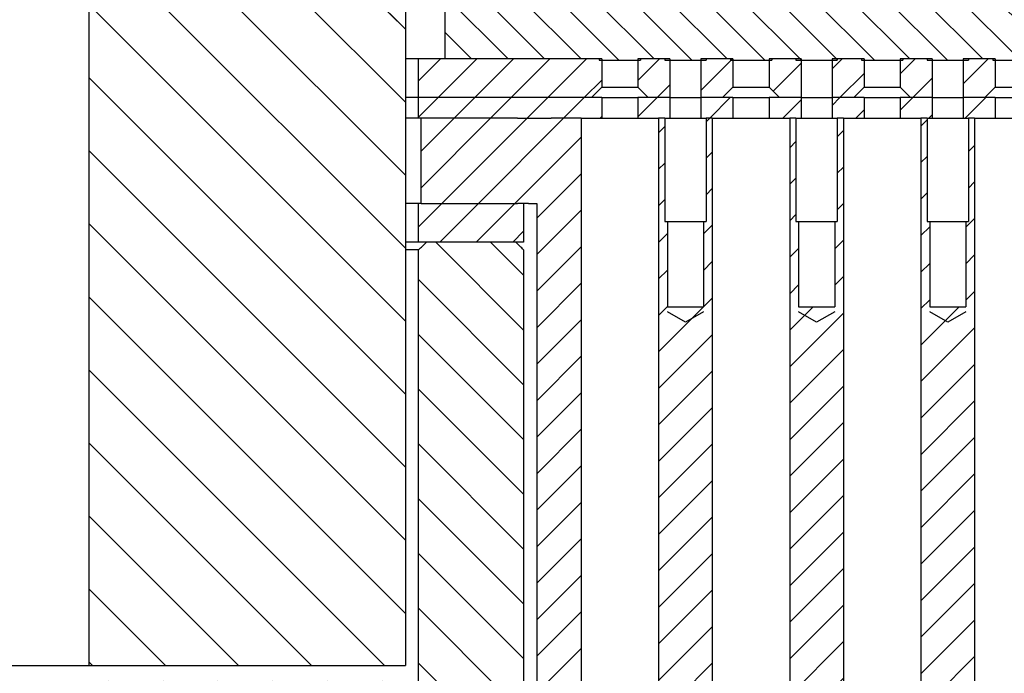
# Model space of a CAD drawing. Extents: x -1809 to 6113, y -4129 to 1471.
# Tile 120 of 197: x 3218 to 3256, y -2793 to -2768. Entities that reach past the tile are written whole.
import ezdxf

# ---------------------------------------------------------------- set-up
doc = ezdxf.new("R2010")
doc.units = 0
doc.linetypes.add('DASHED', pattern=[15, 7, -8])
doc.layers.get('0').update_dxf_attribs({"linetype": 'CONTINUOUS'})
doc.layers.add('1', color=7, linetype='CONTINUOUS')
pattern_1 = [(225, (-1117.57, -6668.1354), (0.70710678, -0.70710678), [])]
pattern_2 = [(135, (-1117.57, -6668.1354), (-1.41421356, -1.41421356), [])]

# ---------------------------------------------------------------- blocks, each defined once
blk = doc.blocks.new('Z-STACK', base_point=(-660.966, -2918.356))
at = {"linetype": 'CONTINUOUS'}
h = blk.add_hatch(dxfattribs=at)
h.set_pattern_fill('USER', color=4, scale=2, angle=135, pattern_type=0)
h.set_pattern_definition(pattern_2)
edge = h.paths.add_edge_path()
edge.add_line((3220.446, -2792.543), (3232.712, -2792.543))
edge.add_line((3232.712, -2792.543), (3232.712, -2764.543))
edge.add_spline(control_points=[(3232.712, -2764.543), (3232.627, -2764.46), (3232.457, -2764.293), (3232.287, -2764.126), (3232.202, -2764.043)], knot_values=[0, 0, 0, 0, 0.35694, 0.71388, 0.71388, 0.71388, 0.71388], degree=3, periodic=0)
edge.add_line((3232.202, -2764.043), (3220.959, -2764.043))
edge.add_spline(control_points=[(3220.959, -2764.043), (3220.873, -2764.126), (3220.703, -2764.293), (3220.532, -2764.46), (3220.446, -2764.543)], knot_values=[0, 0, 0, 0, 0.358121, 0.716243, 0.716243, 0.716243, 0.716243], degree=3, periodic=0)
edge.add_line((3220.446, -2764.543), (3220.446, -2792.543))
h = blk.add_hatch(dxfattribs=at)
h.set_pattern_fill('USER', color=3, angle=135, pattern_type=0)
h.set_pattern_definition([(135, (-1117.57, -6668.1354), (-0.70710678, -0.70710678), [])])
h.paths.add_polyline_path([(3262.982, -2769.043), (3262.459, -2769.043), (3262.263, -2769.043), (3262.261, -2769.043), (3262.141, -2769.043), (3262.141, -2769.093), (3260.541, -2769.093), (3260.541, -2769.043), (3260.467, -2769.043), (3259.601, -2769.043), (3259.601, -2769.093), (3258.001, -2769.093), (3258.001, -2769.043), (3257.07, -2769.043), (3257.061, -2769.043), (3257.061, -2769.093), (3255.461, -2769.093), (3255.461, -2769.043), (3255.274, -2769.043), (3255.078, -2769.043), (3254.521, -2769.043), (3254.521, -2769.093), (3252.921, -2769.093), (3252.921, -2769.043), (3251.981, -2769.043), (3251.981, -2769.093), (3250.381, -2769.093), (3250.381, -2769.043), (3249.886, -2769.043), (3249.69, -2769.043), (3249.441, -2769.043), (3249.441, -2769.093), (3247.841, -2769.093), (3247.841, -2769.043), (3246.901, -2769.043), (3246.901, -2769.093), (3245.301, -2769.093), (3245.301, -2769.043), (3245.066, -2769.043), (3244.684, -2769.043), (3244.498, -2769.043), (3244.361, -2769.043), (3244.361, -2769.093), (3242.761, -2769.093), (3242.761, -2769.043), (3242.702, -2769.043), (3242.506, -2769.043), (3242.237, -2769.043), (3241.855, -2769.043), (3241.821, -2769.043), (3241.821, -2769.093), (3240.221, -2769.093), (3240.221, -2769.043), (3239.874, -2769.043), (3239.492, -2769.043), (3239.281, -2769.043), (3239.11, -2769.043), (3238.914, -2769.043), (3238.645, -2769.043), (3238.285, -2769.043), (3238.263, -2769.043), (3237.882, -2769.043), (3237.681, -2769.043), (3237.5, -2769.043), (3237.407, -2769.043), (3237.314, -2769.043), (3237.118, -2769.043), (3237.053, -2769.043), (3237.045, -2769.043), (3236.741, -2769.043), (3236.663, -2769.043), (3236.282, -2769.043), (3235.9, -2769.043), (3235.78, -2769.043), (3235.518, -2769.043), (3235.322, -2769.043), (3235.141, -2769.043), (3235.053, -2769.043), (3234.671, -2769.043), (3234.24, -2769.043), (3234.24, -2765.543), (3234.494, -2765.543), (3235.311, -2765.543), (3236.661, -2765.543), (3237.561, -2765.543), (3240.911, -2765.543), (3249.311, -2765.543), (3253.561, -2765.543), (3255.451, -2765.543), (3255.451, -2765.493), (3293.291, -2765.493), (3293.291, -2765.543), (3293.291, -2769.043), (3292.621, -2769.043), (3292.368, -2769.043), (3291.021, -2769.043), (3290.081, -2769.043), (3290.081, -2769.093), (3288.481, -2769.093), (3288.481, -2769.043), (3287.541, -2769.043), (3287.541, -2769.093), (3285.941, -2769.093), (3285.941, -2769.043), (3285.001, -2769.043), (3285.001, -2769.093), (3283.401, -2769.093), (3283.401, -2769.043), (3282.461, -2769.043), (3282.461, -2769.093), (3282.161, -2769.093), (3281.161, -2769.093), (3280.861, -2769.093), (3280.861, -2769.043), (3279.921, -2769.043), (3279.921, -2769.093), (3279.621, -2769.093), (3278.621, -2769.093), (3278.321, -2769.093), (3278.321, -2769.043), (3277.381, -2769.043), (3277.381, -2769.093), (3277.081, -2769.093), (3276.081, -2769.093), (3275.781, -2769.093), (3275.781, -2769.043), (3274.841, -2769.043), (3274.841, -2769.093), (3273.241, -2769.093), (3273.241, -2769.043), (3272.301, -2769.043), (3272.301, -2769.093), (3270.701, -2769.093), (3270.701, -2769.043), (3269.761, -2769.043), (3269.761, -2769.093), (3268.161, -2769.093), (3268.161, -2769.043), (3267.221, -2769.043), (3267.221, -2769.093), (3265.621, -2769.093), (3265.621, -2769.043), (3265.332, -2769.043), (3264.877, -2769.043), (3264.681, -2769.043), (3264.681, -2769.093), (3263.081, -2769.093), (3263.081, -2769.043)])
h = blk.add_hatch(dxfattribs=at)
h.set_pattern_fill('USER', color=1, angle=225, pattern_type=0)
h.set_pattern_definition(pattern_1)
h.paths.add_polyline_path([(3240.321, -2770.143), (3239.921, -2770.543), (3239.642, -2770.543), (3239.392, -2770.543), (3238.285, -2770.543), (3237.6, -2770.543), (3237.407, -2770.543), (3237.35, -2770.543), (3237.053, -2770.543), (3236.7, -2770.543), (3236.05, -2770.543), (3235.8, -2770.543), (3234.008, -2770.543), (3233.758, -2770.543), (3233.221, -2770.543), (3233.221, -2769.043), (3233.453, -2769.043), (3233.526, -2769.043), (3233.608, -2769.043), (3233.722, -2769.043), (3233.908, -2769.043), (3234.24, -2769.043), (3234.671, -2769.043), (3235.053, -2769.043), (3235.141, -2769.043), (3235.322, -2769.043), (3235.518, -2769.043), (3235.78, -2769.043), (3235.9, -2769.043), (3236.282, -2769.043), (3236.663, -2769.043), (3236.741, -2769.043), (3237.045, -2769.043), (3237.053, -2769.043), (3237.118, -2769.043), (3237.314, -2769.043), (3237.407, -2769.043), (3237.5, -2769.043), (3237.681, -2769.043), (3237.882, -2769.043), (3238.263, -2769.043), (3238.285, -2769.043), (3238.645, -2769.043), (3238.914, -2769.043), (3239.11, -2769.043), (3239.281, -2769.043), (3239.492, -2769.043), (3239.874, -2769.043), (3240.221, -2769.043), (3240.321, -2769.043)])
h = blk.add_hatch(dxfattribs=at)
h.set_pattern_fill('USER', color=1, angle=225, pattern_type=0)
h.set_pattern_definition(pattern_1)
h.paths.add_polyline_path([(3242.237, -2769.043), (3241.855, -2769.043), (3241.821, -2769.043), (3241.721, -2769.043), (3241.721, -2770.143), (3242.121, -2770.543), (3242.961, -2770.543), (3242.961, -2769.043), (3242.761, -2769.043), (3242.702, -2769.043), (3242.506, -2769.043)])
h = blk.add_hatch(dxfattribs=at)
h.set_pattern_fill('USER', color=1, angle=225, pattern_type=0)
h.set_pattern_definition(pattern_1)
h.paths.add_polyline_path([(3245.401, -2770.143), (3245.001, -2770.543), (3244.784, -2770.543), (3244.534, -2770.543), (3244.161, -2770.543), (3244.161, -2769.043), (3244.361, -2769.043), (3244.498, -2769.043), (3244.684, -2769.043), (3245.066, -2769.043), (3245.301, -2769.043), (3245.401, -2769.043)])
h = blk.add_hatch(dxfattribs=at)
h.set_pattern_fill('USER', color=1, angle=225, pattern_type=0)
h.set_pattern_definition(pattern_1)
h.paths.add_polyline_path([(3246.801, -2770.143), (3247.201, -2770.543), (3247.476, -2770.543), (3248.041, -2770.543), (3248.041, -2769.043), (3247.841, -2769.043), (3246.901, -2769.043), (3246.801, -2769.043)])
h = blk.add_hatch(dxfattribs=at)
h.set_pattern_fill('USER', color=1, angle=225, pattern_type=0)
h.set_pattern_definition(pattern_1)
h.paths.add_polyline_path([(3249.241, -2770.543), (3250.081, -2770.543), (3250.481, -2770.143), (3250.481, -2769.043), (3250.381, -2769.043), (3249.886, -2769.043), (3249.69, -2769.043), (3249.441, -2769.043), (3249.241, -2769.043)])
h = blk.add_hatch(dxfattribs=at)
h.set_pattern_fill('USER', color=1, angle=225, pattern_type=0)
h.set_pattern_definition(pattern_1)
h.paths.add_polyline_path([(3253.121, -2770.543), (3252.281, -2770.543), (3251.881, -2770.143), (3251.881, -2769.043), (3251.981, -2769.043), (3252.921, -2769.043), (3253.121, -2769.043)])
h = blk.add_hatch(dxfattribs=at)
h.set_pattern_fill('USER', color=1, angle=225, pattern_type=0)
h.set_pattern_definition(pattern_1)
h.paths.add_polyline_path([(3255.461, -2769.043), (3255.274, -2769.043), (3255.078, -2769.043), (3254.521, -2769.043), (3254.321, -2769.043), (3254.321, -2770.543), (3255.161, -2770.543), (3255.561, -2770.143), (3255.561, -2769.043)])
h = blk.add_hatch(dxfattribs=at)
h.set_pattern_fill('USER', color=1, angle=225, pattern_type=0)
h.set_pattern_definition(pattern_1)
h.paths.add_polyline_path([(3239.921, -2770.543), (3239.642, -2770.543), (3239.392, -2770.543), (3238.285, -2770.543), (3237.6, -2770.543), (3237.407, -2770.543), (3237.35, -2770.543), (3237.053, -2770.543), (3236.7, -2770.543), (3236.05, -2770.543), (3235.8, -2770.543), (3234.008, -2770.543), (3233.758, -2770.543), (3233.221, -2770.543), (3233.221, -2771.343), (3233.323, -2771.343), (3237.053, -2771.343), (3237.407, -2771.343), (3237.478, -2771.343), (3238.285, -2771.343), (3238.356, -2771.343), (3239.521, -2771.343), (3240.321, -2771.343), (3240.321, -2770.543), (3240.292, -2770.543)])
h = blk.add_hatch(dxfattribs=at)
h.set_pattern_fill('USER', color=1, angle=225, pattern_type=0)
h.set_pattern_definition(pattern_1)
h.paths.add_polyline_path([(3242.961, -2771.343), (3242.761, -2771.343), (3242.521, -2771.343), (3241.721, -2771.343), (3241.721, -2770.543), (3242.121, -2770.543), (3242.961, -2770.543)])
h = blk.add_hatch(dxfattribs=at)
h.set_pattern_fill('USER', color=1, angle=225, pattern_type=0)
h.set_pattern_definition(pattern_1)
h.paths.add_polyline_path([(3244.534, -2770.543), (3244.161, -2770.543), (3244.161, -2771.343), (3244.361, -2771.343), (3244.601, -2771.343), (3245.401, -2771.343), (3245.401, -2770.543), (3245.001, -2770.543), (3244.784, -2770.543)])
h = blk.add_hatch(dxfattribs=at)
h.set_pattern_fill('USER', color=1, angle=225, pattern_type=0)
h.set_pattern_definition(pattern_1)
h.paths.add_polyline_path([(3247.601, -2771.343), (3247.841, -2771.343), (3248.041, -2771.343), (3248.041, -2770.543), (3247.476, -2770.543), (3247.201, -2770.543), (3246.826, -2770.543), (3246.801, -2770.543), (3246.801, -2771.343)])
h = blk.add_hatch(dxfattribs=at)
h.set_pattern_fill('USER', color=1, angle=225, pattern_type=0)
h.set_pattern_definition(pattern_1)
h.paths.add_polyline_path([(3250.081, -2770.543), (3249.241, -2770.543), (3249.241, -2771.343), (3249.441, -2771.343), (3249.681, -2771.343), (3250.481, -2771.343), (3250.481, -2770.543)])
h = blk.add_hatch(dxfattribs=at)
h.set_pattern_fill('USER', color=1, angle=225, pattern_type=0)
h.set_pattern_definition(pattern_1)
h.paths.add_polyline_path([(3253.121, -2771.343), (3252.921, -2771.343), (3252.681, -2771.343), (3251.881, -2771.343), (3251.881, -2770.543), (3252.281, -2770.543), (3253.121, -2770.543)])
h = blk.add_hatch(dxfattribs=at)
h.set_pattern_fill('USER', color=1, angle=225, pattern_type=0)
h.set_pattern_definition(pattern_1)
h.paths.add_polyline_path([(3254.321, -2771.343), (3254.521, -2771.343), (3254.761, -2771.343), (3255.561, -2771.343), (3255.561, -2770.543), (3255.161, -2770.543), (3254.321, -2770.543)])
h = blk.add_hatch(dxfattribs=at)
h.set_pattern_fill('USER', color=1, angle=225, pattern_type=0)
h.set_pattern_definition(pattern_1)
h.paths.add_polyline_path([(3238.285, -2771.343), (3238.356, -2771.343), (3239.521, -2771.343), (3239.521, -2817.043), (3237.801, -2817.043), (3237.801, -2774.643), (3237.727, -2774.643), (3237.478, -2774.643), (3237.35, -2774.643), (3237.293, -2774.643), (3237.053, -2774.643), (3236.312, -2774.643), (3236.05, -2774.643), (3235.78, -2774.643), (3233.758, -2774.643), (3233.323, -2774.643), (3233.323, -2771.343), (3237.053, -2771.343), (3237.407, -2771.343), (3237.478, -2771.343)])
h = blk.add_hatch(dxfattribs=at)
h.set_pattern_fill('USER', color=1, angle=225, pattern_type=0)
h.set_pattern_definition(pattern_1)
h.paths.add_polyline_path([(3242.861, -2775.343), (3242.861, -2778.643), (3244.261, -2778.643), (3244.261, -2775.343), (3244.361, -2775.343), (3244.361, -2771.343), (3244.601, -2771.343), (3244.601, -2817.043), (3244.361, -2817.043), (3244.361, -2813.043), (3244.261, -2813.043), (3244.261, -2809.043), (3242.861, -2809.043), (3242.861, -2813.043), (3242.761, -2813.043), (3242.761, -2817.043), (3242.521, -2817.043), (3242.521, -2771.343), (3242.761, -2771.343), (3242.761, -2775.343)])
h = blk.add_hatch(dxfattribs=at)
h.set_pattern_fill('USER', color=1, angle=225, pattern_type=0)
h.set_pattern_definition(pattern_1)
h.paths.add_polyline_path([(3249.681, -2817.043), (3249.681, -2771.343), (3249.441, -2771.343), (3249.441, -2775.343), (3249.341, -2775.343), (3249.341, -2778.643), (3247.941, -2778.643), (3247.941, -2775.343), (3247.841, -2775.343), (3247.841, -2771.343), (3247.601, -2771.343), (3247.601, -2817.043), (3247.841, -2817.043), (3247.841, -2813.043), (3247.941, -2813.043), (3247.941, -2809.043), (3249.341, -2809.043), (3249.341, -2813.043), (3249.441, -2813.043), (3249.441, -2817.043)])
h = blk.add_hatch(dxfattribs=at)
h.set_pattern_fill('USER', color=1, angle=225, pattern_type=0)
h.set_pattern_definition(pattern_1)
h.paths.add_polyline_path([(3254.421, -2809.043), (3254.421, -2813.043), (3254.521, -2813.043), (3254.521, -2817.043), (3254.761, -2817.043), (3254.761, -2771.343), (3254.521, -2771.343), (3254.521, -2775.343), (3254.421, -2775.343), (3254.421, -2778.643), (3253.021, -2778.643), (3253.021, -2775.343), (3252.921, -2775.343), (3252.921, -2771.343), (3252.681, -2771.343), (3252.681, -2817.043), (3252.921, -2817.043), (3252.921, -2813.043), (3253.021, -2813.043), (3253.021, -2809.043)])
h = blk.add_hatch(dxfattribs=at)
h.set_pattern_fill('USER', color=1, angle=225, pattern_type=0)
h.set_pattern_definition(pattern_1)
h.paths.add_polyline_path([(3236.987, -2776.143), (3236.312, -2776.143), (3236.05, -2776.143), (3235.78, -2776.143), (3233.758, -2776.143), (3233.527, -2776.143), (3233.221, -2776.143), (3233.221, -2774.643), (3233.323, -2774.643), (3233.758, -2774.643), (3235.78, -2774.643), (3236.05, -2774.643), (3236.312, -2774.643), (3237.053, -2774.643), (3237.293, -2774.643), (3237.293, -2776.143)])
h = blk.add_hatch(dxfattribs=at)
h.set_pattern_fill('USER', color=4, scale=1.5, angle=135, pattern_type=0)
h.set_pattern_definition([(135, (-1117.57, -6668.1354), (-1.06066017, -1.06066017), [])])
edge = h.paths.add_edge_path()
edge.add_line((3236.987, -2776.143), (3236.312, -2776.143))
edge.add_line((3236.312, -2776.143), (3236.05, -2776.143))
edge.add_line((3236.05, -2776.143), (3235.78, -2776.143))
edge.add_line((3235.78, -2776.143), (3233.758, -2776.143))
edge.add_line((3233.758, -2776.143), (3233.527, -2776.143))
edge.add_spline(control_points=[(3233.527, -2776.143), (3233.476, -2776.193), (3233.374, -2776.293), (3233.272, -2776.393), (3233.221, -2776.443)], knot_values=[0, 0, 0, 0, 0.214121, 0.428241, 0.428241, 0.428241, 0.428241], degree=3, periodic=0)
edge.add_line((3233.221, -2776.443), (3233.221, -2793.143))
edge.add_line((3233.221, -2793.143), (3220.754, -2793.143))
edge.add_spline(control_points=[(3220.754, -2793.143), (3220.703, -2793.193), (3220.6, -2793.293), (3220.497, -2793.393), (3220.446, -2793.443)], knot_values=[0, 0, 0, 0, 0.214881, 0.429761, 0.429761, 0.429761, 0.429761], degree=3, periodic=0)
edge.add_line((3220.446, -2793.443), (3220.446, -2796.843))
edge.add_spline(control_points=[(3220.446, -2796.843), (3220.497, -2796.893), (3220.6, -2796.993), (3220.703, -2797.093), (3220.754, -2797.143)], knot_values=[0, 0, 0, 0, 0.214881, 0.429761, 0.429761, 0.429761, 0.429761], degree=3, periodic=0)
edge.add_line((3220.754, -2797.143), (3234.24, -2797.143))
edge.add_line((3234.24, -2797.143), (3234.24, -2805.843))
edge.add_spline(control_points=[(3234.24, -2805.843), (3234.291, -2805.893), (3234.392, -2805.993), (3234.494, -2806.093), (3234.545, -2806.143)], knot_values=[0, 0, 0, 0, 0.214074, 0.428148, 0.428148, 0.428148, 0.428148], degree=3, periodic=0)
edge.add_line((3234.545, -2806.143), (3236.987, -2806.143))
edge.add_spline(control_points=[(3236.987, -2806.143), (3237.038, -2806.093), (3237.14, -2805.993), (3237.242, -2805.893), (3237.293, -2805.843)], knot_values=[0, 0, 0, 0, 0.213956, 0.427912, 0.427912, 0.427912, 0.427912], degree=3, periodic=0)
edge.add_line((3237.293, -2805.843), (3237.293, -2776.443))
edge.add_spline(control_points=[(3237.293, -2776.443), (3237.242, -2776.393), (3237.14, -2776.293), (3237.038, -2776.193), (3236.987, -2776.143)], knot_values=[0, 0, 0, 0, 0.213956, 0.427912, 0.427912, 0.427912, 0.427912], degree=3, periodic=0)
at = {"layer": '1', "linetype": 'CONTINUOUS'}
h = blk.add_hatch(dxfattribs=at)
h.set_pattern_fill('USER', color=4, scale=2, angle=135, pattern_type=0)
h.set_pattern_definition(pattern_2)
h.paths.add_polyline_path([(3232.712, -2792.343), (3232.712, -2764.343), (3232.202, -2763.843), (3220.959, -2763.843), (3220.446, -2764.343), (3220.446, -2792.343)])
at = {"color": 4, "linetype": 'CONTINUOUS'}
for p, q in [((3220.446, -2764.543), (3220.446, -2792.543)), ((3232.712, -2764.543), (3232.712, -2792.543)), ((3233.221, -2776.443), (3232.712, -2776.443)), ((3233.221, -2793.143), (3233.221, -2776.443)), ((3233.758, -2776.143), (3233.527, -2776.143)), ((3235.78, -2776.143), (3233.758, -2776.143)), ((3236.05, -2776.143), (3235.78, -2776.143)), ((3236.312, -2776.143), (3236.05, -2776.143)), ((3236.987, -2776.143), (3236.312, -2776.143)), ((3237.293, -2776.443), (3237.293, -2805.843)), ((3204.999, -2792.543), (3220.446, -2792.543)), ((3220.446, -2792.543), (3232.712, -2792.543))]:
    blk.add_line(p, q, dxfattribs=at)
at = {"color": 3, "linetype": 'CONTINUOUS'}
for p, q in [((3234.24, -2765.543), (3234.24, -2769.043)), ((3233.071, -2769.043), (3232.712, -2769.043)), ((3233.221, -2769.043), (3233.071, -2769.043)), ((3233.453, -2769.043), (3233.221, -2769.043)), ((3233.526, -2769.043), (3233.453, -2769.043)), ((3233.608, -2769.043), (3233.526, -2769.043)), ((3233.722, -2769.043), (3233.608, -2769.043)), ((3233.908, -2769.043), (3233.722, -2769.043)), ((3234.24, -2769.043), (3233.908, -2769.043)), ((3234.671, -2769.043), (3234.24, -2769.043)), ((3234.671, -2769.043), (3234.24, -2769.043)), ((3235.053, -2769.043), (3234.671, -2769.043)), ((3235.053, -2769.043), (3234.671, -2769.043)), ((3235.141, -2769.043), (3235.053, -2769.043)), ((3235.141, -2769.043), (3235.053, -2769.043)), ((3235.322, -2769.043), (3235.141, -2769.043)), ((3235.322, -2769.043), (3235.141, -2769.043)), ((3235.518, -2769.043), (3235.322, -2769.043)), ((3235.518, -2769.043), (3235.322, -2769.043)), ((3235.78, -2769.043), (3235.518, -2769.043)), ((3235.78, -2769.043), (3235.518, -2769.043)), ((3235.9, -2769.043), (3235.78, -2769.043)), ((3235.9, -2769.043), (3235.78, -2769.043)), ((3236.282, -2769.043), (3235.9, -2769.043)), ((3236.282, -2769.043), (3235.9, -2769.043)), ((3236.663, -2769.043), (3236.282, -2769.043)), ((3236.663, -2769.043), (3236.282, -2769.043)), ((3236.741, -2769.043), (3236.663, -2769.043)), ((3236.741, -2769.043), (3236.663, -2769.043)), ((3237.045, -2769.043), (3236.741, -2769.043)), ((3237.045, -2769.043), (3236.741, -2769.043)), ((3237.053, -2769.043), (3237.045, -2769.043)), ((3237.053, -2769.043), (3237.045, -2769.043)), ((3237.118, -2769.043), (3237.053, -2769.043)), ((3237.118, -2769.043), (3237.053, -2769.043)), ((3237.314, -2769.043), (3237.118, -2769.043)), ((3237.314, -2769.043), (3237.118, -2769.043)), ((3237.407, -2769.043), (3237.314, -2769.043)), ((3237.407, -2769.043), (3237.314, -2769.043)), ((3237.5, -2769.043), (3237.407, -2769.043)), ((3237.5, -2769.043), (3237.407, -2769.043)), ((3237.681, -2769.043), (3237.5, -2769.043)), ((3237.681, -2769.043), (3237.5, -2769.043)), ((3237.882, -2769.043), (3237.681, -2769.043)), ((3237.882, -2769.043), (3237.681, -2769.043)), ((3238.263, -2769.043), (3237.882, -2769.043)), ((3238.263, -2769.043), (3237.882, -2769.043)), ((3238.285, -2769.043), (3238.263, -2769.043)), ((3238.285, -2769.043), (3238.263, -2769.043)), ((3238.645, -2769.043), (3238.285, -2769.043)), ((3238.645, -2769.043), (3238.285, -2769.043)), ((3238.914, -2769.043), (3238.645, -2769.043)), ((3238.914, -2769.043), (3238.645, -2769.043)), ((3239.11, -2769.043), (3238.914, -2769.043)), ((3239.11, -2769.043), (3238.914, -2769.043)), ((3239.281, -2769.043), (3239.11, -2769.043)), ((3239.281, -2769.043), (3239.11, -2769.043)), ((3239.492, -2769.043), (3239.281, -2769.043)), ((3239.492, -2769.043), (3239.281, -2769.043)), ((3239.874, -2769.043), (3239.492, -2769.043)), ((3239.874, -2769.043), (3239.492, -2769.043)), ((3240.221, -2769.043), (3239.874, -2769.043)), ((3240.221, -2769.043), (3239.874, -2769.043)), ((3240.321, -2769.043), (3240.221, -2769.043)), ((3240.221, -2769.043), (3240.221, -2769.093)), ((3240.221, -2769.093), (3241.821, -2769.093)), ((3241.821, -2769.043), (3241.721, -2769.043)), ((3241.855, -2769.043), (3241.821, -2769.043)), ((3241.821, -2769.043), (3241.821, -2769.093)), ((3241.855, -2769.043), (3241.821, -2769.043)), ((3242.237, -2769.043), (3241.855, -2769.043)), ((3242.237, -2769.043), (3241.855, -2769.043)), ((3242.506, -2769.043), (3242.237, -2769.043)), ((3242.506, -2769.043), (3242.237, -2769.043)), ((3242.702, -2769.043), (3242.506, -2769.043)), ((3242.702, -2769.043), (3242.506, -2769.043)), ((3242.761, -2769.043), (3242.702, -2769.043)), ((3242.761, -2769.043), (3242.702, -2769.043)), ((3242.961, -2769.043), (3242.761, -2769.043)), ((3242.761, -2769.043), (3242.761, -2769.093)), ((3242.761, -2769.093), (3244.361, -2769.093)), ((3244.361, -2769.043), (3244.161, -2769.043)), ((3244.498, -2769.043), (3244.361, -2769.043)), ((3244.361, -2769.043), (3244.361, -2769.093)), ((3244.498, -2769.043), (3244.361, -2769.043)), ((3244.684, -2769.043), (3244.498, -2769.043)), ((3244.684, -2769.043), (3244.498, -2769.043)), ((3245.066, -2769.043), (3244.684, -2769.043)), ((3245.066, -2769.043), (3244.684, -2769.043)), ((3245.301, -2769.043), (3245.066, -2769.043)), ((3245.301, -2769.043), (3245.066, -2769.043)), ((3245.401, -2769.043), (3245.301, -2769.043)), ((3245.301, -2769.043), (3245.301, -2769.093)), ((3245.301, -2769.093), (3246.901, -2769.093)), ((3246.901, -2769.043), (3246.801, -2769.043)), ((3247.841, -2769.043), (3246.901, -2769.043)), ((3247.841, -2769.043), (3246.901, -2769.043)), ((3246.901, -2769.043), (3246.901, -2769.093)), ((3248.041, -2769.043), (3247.841, -2769.043)), ((3247.841, -2769.043), (3247.841, -2769.093)), ((3247.841, -2769.093), (3249.441, -2769.093)), ((3249.441, -2769.043), (3249.241, -2769.043)), ((3249.69, -2769.043), (3249.441, -2769.043)), ((3249.441, -2769.043), (3249.441, -2769.093)), ((3249.69, -2769.043), (3249.441, -2769.043)), ((3249.886, -2769.043), (3249.69, -2769.043)), ((3249.886, -2769.043), (3249.69, -2769.043)), ((3250.381, -2769.043), (3249.886, -2769.043)), ((3250.381, -2769.043), (3249.886, -2769.043)), ((3250.481, -2769.043), (3250.381, -2769.043)), ((3250.381, -2769.043), (3250.381, -2769.093)), ((3250.381, -2769.093), (3251.981, -2769.093)), ((3251.981, -2769.043), (3251.881, -2769.043)), ((3252.921, -2769.043), (3251.981, -2769.043)), ((3251.981, -2769.043), (3251.981, -2769.093)), ((3252.921, -2769.043), (3251.981, -2769.043)), ((3253.121, -2769.043), (3252.921, -2769.043)), ((3252.921, -2769.043), (3252.921, -2769.093)), ((3252.921, -2769.093), (3254.521, -2769.093)), ((3254.521, -2769.043), (3254.321, -2769.043)), ((3255.078, -2769.043), (3254.521, -2769.043)), ((3254.521, -2769.043), (3254.521, -2769.093)), ((3255.078, -2769.043), (3254.521, -2769.043)), ((3255.274, -2769.043), (3255.078, -2769.043)), ((3255.274, -2769.043), (3255.078, -2769.043)), ((3255.461, -2769.043), (3255.274, -2769.043)), ((3255.461, -2769.043), (3255.274, -2769.043)), ((3255.561, -2769.043), (3255.461, -2769.043)), ((3255.461, -2769.043), (3255.461, -2769.093)), ((3255.461, -2769.093), (3257.061, -2769.093))]:
    blk.add_line(p, q, dxfattribs=at)
at = {"color": 3, "linetype": 'DASHED'}
for p, q in [((3233.071, -2769.043), (3232.712, -2769.043)), ((3233.221, -2769.043), (3233.071, -2769.043)), ((3233.453, -2769.043), (3233.221, -2769.043)), ((3233.526, -2769.043), (3233.453, -2769.043)), ((3233.608, -2769.043), (3233.526, -2769.043)), ((3233.722, -2769.043), (3233.608, -2769.043)), ((3233.908, -2769.043), (3233.722, -2769.043)), ((3234.24, -2769.043), (3233.908, -2769.043))]:
    blk.add_line(p, q, dxfattribs=at)
at = {"color": 7, "linetype": 'DASHED'}
for p, q in [((3233.071, -2769.043), (3232.712, -2769.043)), ((3233.221, -2769.043), (3233.071, -2769.043)), ((3233.453, -2769.043), (3233.221, -2769.043)), ((3233.526, -2769.043), (3233.453, -2769.043)), ((3233.608, -2769.043), (3233.526, -2769.043)), ((3233.722, -2769.043), (3233.608, -2769.043)), ((3233.908, -2769.043), (3233.722, -2769.043)), ((3234.24, -2769.043), (3233.908, -2769.043)), ((3234.671, -2769.043), (3234.24, -2769.043)), ((3235.053, -2769.043), (3234.671, -2769.043)), ((3235.141, -2769.043), (3235.053, -2769.043)), ((3235.322, -2769.043), (3235.141, -2769.043)), ((3235.518, -2769.043), (3235.322, -2769.043)), ((3235.78, -2769.043), (3235.518, -2769.043)), ((3240.321, -2770.143), (3240.355, -2770.143)), ((3240.355, -2770.143), (3240.61, -2770.143)), ((3240.61, -2770.143), (3240.674, -2770.143)), ((3240.674, -2770.143), (3240.737, -2770.143)), ((3240.737, -2770.143), (3240.942, -2770.143)), ((3233.108, -2770.543), (3232.712, -2770.543)), ((3233.221, -2770.543), (3233.108, -2770.543)), ((3233.758, -2770.543), (3233.221, -2770.543)), ((3234.008, -2770.543), (3233.758, -2770.543)), ((3236.05, -2770.543), (3235.8, -2770.543)), ((3236.7, -2770.543), (3236.05, -2770.543)), ((3237.053, -2770.543), (3236.7, -2770.543)), ((3237.35, -2770.543), (3237.053, -2770.543)), ((3237.407, -2770.543), (3237.35, -2770.543)), ((3237.6, -2770.543), (3237.407, -2770.543)), ((3239.642, -2770.543), (3239.392, -2770.543)), ((3239.921, -2770.543), (3239.642, -2770.543)), ((3240.292, -2770.543), (3239.921, -2770.543)), ((3240.292, -2770.543), (3239.921, -2770.543)), ((3240.321, -2770.543), (3240.292, -2770.543)), ((3240.321, -2770.543), (3240.292, -2770.543)), ((3240.321, -2770.543), (3240.942, -2770.543)), ((3240.321, -2770.543), (3240.942, -2770.543)), ((3240.942, -2770.543), (3241.021, -2770.543)), ((3240.942, -2770.543), (3241.021, -2770.543)), ((3241.021, -2770.543), (3241.192, -2770.543)), ((3241.021, -2770.543), (3241.192, -2770.543)), ((3241.192, -2770.543), (3241.721, -2770.543)), ((3242.121, -2770.543), (3241.721, -2770.543)), ((3242.984, -2770.543), (3243.234, -2770.543)), ((3243.234, -2770.543), (3243.561, -2770.543)), ((3243.561, -2770.543), (3243.884, -2770.543)), ((3243.884, -2770.543), (3244.161, -2770.543)), ((3244.534, -2770.543), (3244.161, -2770.543)), ((3244.784, -2770.543), (3244.534, -2770.543)), ((3245.401, -2770.543), (3245.001, -2770.543)), ((3245.401, -2770.543), (3246.101, -2770.543)), ((3246.101, -2770.543), (3246.576, -2770.543)), ((3246.576, -2770.543), (3246.801, -2770.543)), ((3246.576, -2770.543), (3246.801, -2770.543)), ((3246.826, -2770.543), (3246.801, -2770.543)), ((3246.826, -2770.543), (3246.801, -2770.543)), ((3247.201, -2770.543), (3246.826, -2770.543)), ((3247.201, -2770.543), (3246.826, -2770.543)), ((3247.476, -2770.543), (3247.201, -2770.543)), ((3248.041, -2770.543), (3247.476, -2770.543)), ((3248.041, -2770.543), (3248.126, -2770.543)), ((3248.126, -2770.543), (3248.376, -2770.543)), ((3250.481, -2770.543), (3250.081, -2770.543)), ((3250.481, -2770.543), (3251.181, -2770.543)), ((3251.181, -2770.543), (3251.881, -2770.543)), ((3252.281, -2770.543), (3251.881, -2770.543)), ((3255.561, -2770.543), (3255.161, -2770.543)), ((3255.561, -2770.543), (3256.261, -2770.543)), ((3233.221, -2771.343), (3232.712, -2771.343)), ((3233.323, -2771.343), (3233.221, -2771.343)), ((3239.521, -2771.343), (3240.321, -2771.343)), ((3240.321, -2771.343), (3241.021, -2771.343)), ((3241.021, -2771.343), (3241.721, -2771.343)), ((3241.721, -2771.343), (3242.521, -2771.343)), ((3242.761, -2771.343), (3242.961, -2771.343)), ((3242.961, -2771.343), (3243.561, -2771.343)), ((3243.561, -2771.343), (3244.161, -2771.343)), ((3244.161, -2771.343), (3244.361, -2771.343)), ((3244.601, -2771.343), (3245.401, -2771.343)), ((3245.401, -2771.343), (3246.101, -2771.343)), ((3246.101, -2771.343), (3246.801, -2771.343)), ((3246.801, -2771.343), (3247.601, -2771.343)), ((3247.841, -2771.343), (3248.041, -2771.343)), ((3248.041, -2771.343), (3248.641, -2771.343)), ((3248.641, -2771.343), (3249.241, -2771.343)), ((3249.241, -2771.343), (3249.441, -2771.343)), ((3249.681, -2771.343), (3250.481, -2771.343)), ((3250.481, -2771.343), (3251.181, -2771.343)), ((3251.181, -2771.343), (3251.881, -2771.343)), ((3251.881, -2771.343), (3252.681, -2771.343)), ((3252.921, -2771.343), (3253.121, -2771.343)), ((3253.121, -2771.343), (3253.721, -2771.343)), ((3253.721, -2771.343), (3254.321, -2771.343)), ((3254.321, -2771.343), (3254.521, -2771.343)), ((3254.761, -2771.343), (3255.561, -2771.343)), ((3255.561, -2771.343), (3256.261, -2771.343)), ((3233.221, -2774.643), (3232.712, -2774.643)), ((3233.221, -2774.643), (3232.712, -2774.643)), ((3233.323, -2774.643), (3233.221, -2774.643)), ((3233.323, -2774.643), (3233.221, -2774.643)), ((3233.323, -2774.643), (3233.758, -2774.643)), ((3233.758, -2774.643), (3235.78, -2774.643)), ((3235.78, -2774.643), (3236.05, -2774.643)), ((3236.05, -2774.643), (3236.312, -2774.643)), ((3236.312, -2774.643), (3237.053, -2774.643)), ((3237.293, -2774.643), (3237.053, -2774.643)), ((3237.35, -2774.643), (3237.293, -2774.643)), ((3237.478, -2774.643), (3237.35, -2774.643)), ((3237.478, -2774.643), (3237.727, -2774.643)), ((3237.727, -2774.643), (3237.801, -2774.643)), ((3233.205, -2776.143), (3232.712, -2776.143)), ((3233.221, -2776.143), (3233.205, -2776.143)), ((3233.527, -2776.143), (3233.221, -2776.143)), ((3233.758, -2776.143), (3233.527, -2776.143)), ((3235.78, -2776.143), (3233.758, -2776.143)), ((3236.05, -2776.143), (3235.78, -2776.143)), ((3236.312, -2776.143), (3236.05, -2776.143)), ((3236.987, -2776.143), (3236.312, -2776.143)), ((3237.293, -2776.143), (3236.987, -2776.143))]:
    blk.add_line(p, q, dxfattribs=at)
at = {"color": 7, "linetype": 'CONTINUOUS'}
for p, q in [((3233.221, -2770.543), (3233.221, -2769.043)), ((3240.321, -2769.043), (3240.321, -2770.143)), ((3241.721, -2769.043), (3241.721, -2770.143)), ((3242.961, -2769.043), (3242.961, -2770.543)), ((3244.161, -2769.043), (3244.161, -2770.543)), ((3245.401, -2769.043), (3245.401, -2770.143)), ((3246.801, -2769.043), (3246.801, -2770.143)), ((3248.041, -2769.043), (3248.041, -2770.543)), ((3249.241, -2769.043), (3249.241, -2770.543)), ((3250.481, -2769.043), (3250.481, -2770.143)), ((3251.881, -2769.043), (3251.881, -2770.143)), ((3253.121, -2769.043), (3253.121, -2770.543)), ((3254.321, -2769.043), (3254.321, -2770.543)), ((3255.561, -2769.043), (3255.561, -2770.143)), ((3240.321, -2770.143), (3239.921, -2770.543)), ((3240.321, -2770.143), (3240.355, -2770.143)), ((3240.355, -2770.143), (3240.61, -2770.143)), ((3240.61, -2770.143), (3240.674, -2770.143)), ((3240.674, -2770.143), (3240.737, -2770.143)), ((3240.737, -2770.143), (3240.942, -2770.143)), ((3240.942, -2770.143), (3241.021, -2770.143)), ((3241.021, -2770.143), (3241.721, -2770.143)), ((3241.721, -2770.143), (3242.121, -2770.543)), ((3245.401, -2770.143), (3245.001, -2770.543)), ((3245.401, -2770.143), (3246.101, -2770.143)), ((3246.101, -2770.143), (3246.801, -2770.143)), ((3246.801, -2770.143), (3247.201, -2770.543)), ((3250.481, -2770.143), (3250.081, -2770.543)), ((3250.481, -2770.143), (3251.181, -2770.143)), ((3251.181, -2770.143), (3251.881, -2770.143)), ((3251.881, -2770.143), (3252.281, -2770.543)), ((3255.561, -2770.143), (3255.161, -2770.543)), ((3255.561, -2770.143), (3256.261, -2770.143)), ((3233.108, -2770.543), (3232.712, -2770.543)), ((3233.108, -2770.543), (3232.712, -2770.543)), ((3233.221, -2770.543), (3233.108, -2770.543)), ((3233.221, -2770.543), (3233.108, -2770.543)), ((3233.758, -2770.543), (3233.221, -2770.543)), ((3233.221, -2771.343), (3233.221, -2770.543)), ((3233.758, -2770.543), (3233.221, -2770.543)), ((3234.008, -2770.543), (3233.758, -2770.543)), ((3234.008, -2770.543), (3233.758, -2770.543)), ((3235.8, -2770.543), (3234.008, -2770.543)), ((3235.8, -2770.543), (3234.008, -2770.543)), ((3236.05, -2770.543), (3235.8, -2770.543)), ((3236.05, -2770.543), (3235.8, -2770.543)), ((3236.7, -2770.543), (3236.05, -2770.543)), ((3236.7, -2770.543), (3236.05, -2770.543)), ((3237.053, -2770.543), (3236.7, -2770.543)), ((3237.053, -2770.543), (3236.7, -2770.543)), ((3237.35, -2770.543), (3237.053, -2770.543)), ((3237.35, -2770.543), (3237.053, -2770.543)), ((3237.407, -2770.543), (3237.35, -2770.543)), ((3237.407, -2770.543), (3237.35, -2770.543)), ((3237.6, -2770.543), (3237.407, -2770.543)), ((3237.6, -2770.543), (3237.407, -2770.543)), ((3238.285, -2770.543), (3237.6, -2770.543)), ((3238.285, -2770.543), (3237.6, -2770.543)), ((3239.392, -2770.543), (3238.285, -2770.543)), ((3239.392, -2770.543), (3238.285, -2770.543)), ((3239.642, -2770.543), (3239.392, -2770.543)), ((3239.642, -2770.543), (3239.392, -2770.543)), ((3239.921, -2770.543), (3239.642, -2770.543)), ((3239.921, -2770.543), (3239.642, -2770.543)), ((3240.292, -2770.543), (3239.921, -2770.543)), ((3240.321, -2770.543), (3240.292, -2770.543)), ((3240.321, -2770.543), (3240.942, -2770.543)), ((3240.321, -2770.543), (3240.321, -2771.343)), ((3240.942, -2770.543), (3241.021, -2770.543)), ((3241.021, -2770.543), (3241.192, -2770.543)), ((3241.192, -2770.543), (3241.721, -2770.543)), ((3241.721, -2770.543), (3241.721, -2771.343)), ((3242.121, -2770.543), (3241.721, -2770.543)), ((3242.961, -2770.543), (3242.121, -2770.543)), ((3242.961, -2770.543), (3242.121, -2770.543)), ((3242.961, -2770.543), (3242.984, -2770.543)), ((3242.961, -2770.543), (3242.961, -2771.343)), ((3242.961, -2770.543), (3242.984, -2770.543)), ((3242.984, -2770.543), (3243.234, -2770.543)), ((3242.984, -2770.543), (3243.234, -2770.543)), ((3243.234, -2770.543), (3243.561, -2770.543)), ((3243.234, -2770.543), (3243.561, -2770.543)), ((3243.561, -2770.543), (3243.884, -2770.543)), ((3243.561, -2770.543), (3243.884, -2770.543)), ((3243.884, -2770.543), (3244.161, -2770.543)), ((3243.884, -2770.543), (3244.161, -2770.543)), ((3244.534, -2770.543), (3244.161, -2770.543)), ((3244.161, -2770.543), (3244.161, -2771.343)), ((3244.534, -2770.543), (3244.161, -2770.543)), ((3244.784, -2770.543), (3244.534, -2770.543)), ((3244.784, -2770.543), (3244.534, -2770.543)), ((3245.001, -2770.543), (3244.784, -2770.543)), ((3245.001, -2770.543), (3244.784, -2770.543)), ((3245.401, -2770.543), (3245.001, -2770.543)), ((3245.401, -2770.543), (3246.101, -2770.543)), ((3245.401, -2770.543), (3245.401, -2771.343)), ((3246.101, -2770.543), (3246.576, -2770.543)), ((3246.576, -2770.543), (3246.801, -2770.543)), ((3246.826, -2770.543), (3246.801, -2770.543)), ((3246.801, -2770.543), (3246.801, -2771.343)), ((3247.201, -2770.543), (3246.826, -2770.543)), ((3247.476, -2770.543), (3247.201, -2770.543)), ((3247.476, -2770.543), (3247.201, -2770.543)), ((3248.041, -2770.543), (3247.476, -2770.543)), ((3248.041, -2770.543), (3247.476, -2770.543)), ((3248.041, -2770.543), (3248.126, -2770.543)), ((3248.041, -2770.543), (3248.041, -2771.343)), ((3248.041, -2770.543), (3248.126, -2770.543)), ((3248.126, -2770.543), (3248.376, -2770.543)), ((3248.126, -2770.543), (3248.376, -2770.543)), ((3248.376, -2770.543), (3248.641, -2770.543)), ((3248.376, -2770.543), (3248.641, -2770.543)), ((3248.641, -2770.543), (3249.241, -2770.543)), ((3248.641, -2770.543), (3249.241, -2770.543)), ((3250.081, -2770.543), (3249.241, -2770.543)), ((3249.241, -2770.543), (3249.241, -2771.343)), ((3250.081, -2770.543), (3249.241, -2770.543)), ((3250.481, -2770.543), (3250.081, -2770.543)), ((3250.481, -2770.543), (3251.181, -2770.543)), ((3250.481, -2770.543), (3250.481, -2771.343)), ((3251.181, -2770.543), (3251.881, -2770.543)), ((3252.281, -2770.543), (3251.881, -2770.543)), ((3251.881, -2770.543), (3251.881, -2771.343)), ((3253.121, -2770.543), (3252.281, -2770.543)), ((3253.121, -2770.543), (3252.281, -2770.543)), ((3253.121, -2770.543), (3253.121, -2771.343)), ((3253.121, -2770.543), (3253.721, -2770.543)), ((3253.121, -2770.543), (3253.721, -2770.543)), ((3253.721, -2770.543), (3254.321, -2770.543)), ((3253.721, -2770.543), (3254.321, -2770.543)), ((3254.321, -2770.543), (3254.321, -2771.343)), ((3255.161, -2770.543), (3254.321, -2770.543)), ((3255.161, -2770.543), (3254.321, -2770.543)), ((3255.561, -2770.543), (3255.161, -2770.543)), ((3255.561, -2770.543), (3256.261, -2770.543)), ((3255.561, -2770.543), (3255.561, -2771.343)), ((3233.221, -2771.343), (3232.712, -2771.343)), ((3233.323, -2771.343), (3233.221, -2771.343)), ((3237.053, -2771.343), (3233.323, -2771.343)), ((3233.323, -2774.643), (3233.323, -2771.343)), ((3237.053, -2771.343), (3233.323, -2771.343)), ((3237.053, -2771.343), (3237.407, -2771.343)), ((3237.053, -2771.343), (3237.407, -2771.343)), ((3237.407, -2771.343), (3237.478, -2771.343)), ((3237.407, -2771.343), (3237.478, -2771.343)), ((3237.478, -2771.343), (3238.285, -2771.343)), ((3237.478, -2771.343), (3238.285, -2771.343)), ((3238.285, -2771.343), (3238.356, -2771.343)), ((3238.285, -2771.343), (3238.356, -2771.343)), ((3239.521, -2771.343), (3238.356, -2771.343)), ((3239.521, -2771.343), (3238.356, -2771.343)), ((3239.521, -2771.343), (3239.521, -2817.043)), ((3239.521, -2771.343), (3240.321, -2771.343)), ((3240.321, -2771.343), (3241.021, -2771.343)), ((3241.021, -2771.343), (3241.721, -2771.343)), ((3241.721, -2771.343), (3242.521, -2771.343)), ((3242.761, -2771.343), (3242.521, -2771.343)), ((3242.521, -2771.343), (3242.521, -2817.043)), ((3242.761, -2771.343), (3242.521, -2771.343)), ((3242.761, -2771.343), (3242.761, -2775.343)), ((3242.761, -2771.343), (3242.961, -2771.343)), ((3242.961, -2771.343), (3243.561, -2771.343)), ((3243.561, -2771.343), (3244.161, -2771.343)), ((3244.161, -2771.343), (3244.361, -2771.343)), ((3244.361, -2771.343), (3244.361, -2775.343)), ((3244.601, -2771.343), (3244.361, -2771.343)), ((3244.601, -2771.343), (3244.361, -2771.343)), ((3244.601, -2771.343), (3244.601, -2817.043)), ((3244.601, -2771.343), (3245.401, -2771.343)), ((3245.401, -2771.343), (3246.101, -2771.343)), ((3246.101, -2771.343), (3246.801, -2771.343)), ((3246.801, -2771.343), (3247.601, -2771.343)), ((3247.841, -2771.343), (3247.601, -2771.343)), ((3247.601, -2771.343), (3247.601, -2817.043)), ((3247.841, -2771.343), (3247.601, -2771.343)), ((3247.841, -2771.343), (3247.841, -2775.343)), ((3247.841, -2771.343), (3248.041, -2771.343)), ((3248.041, -2771.343), (3248.641, -2771.343)), ((3248.641, -2771.343), (3249.241, -2771.343)), ((3249.241, -2771.343), (3249.441, -2771.343)), ((3249.441, -2771.343), (3249.441, -2775.343)), ((3249.681, -2771.343), (3249.441, -2771.343)), ((3249.681, -2771.343), (3249.441, -2771.343)), ((3249.681, -2771.343), (3249.681, -2817.043)), ((3249.681, -2771.343), (3250.481, -2771.343)), ((3250.481, -2771.343), (3251.181, -2771.343)), ((3251.181, -2771.343), (3251.881, -2771.343)), ((3251.881, -2771.343), (3252.681, -2771.343)), ((3252.921, -2771.343), (3252.681, -2771.343)), ((3252.681, -2771.343), (3252.681, -2817.043)), ((3252.921, -2771.343), (3252.681, -2771.343)), ((3252.921, -2771.343), (3252.921, -2775.343)), ((3252.921, -2771.343), (3253.121, -2771.343)), ((3253.121, -2771.343), (3253.721, -2771.343)), ((3253.721, -2771.343), (3254.321, -2771.343)), ((3254.321, -2771.343), (3254.521, -2771.343)), ((3254.521, -2771.343), (3254.521, -2775.343)), ((3254.761, -2771.343), (3254.521, -2771.343)), ((3254.761, -2771.343), (3254.521, -2771.343)), ((3254.761, -2771.343), (3254.761, -2817.043)), ((3254.761, -2771.343), (3255.561, -2771.343)), ((3255.561, -2771.343), (3256.261, -2771.343)), ((3233.221, -2774.643), (3232.712, -2774.643)), ((3233.323, -2774.643), (3233.221, -2774.643)), ((3233.221, -2776.143), (3233.221, -2774.643)), ((3233.323, -2774.643), (3233.758, -2774.643)), ((3233.323, -2774.643), (3233.758, -2774.643)), ((3233.758, -2774.643), (3235.78, -2774.643)), ((3233.758, -2774.643), (3235.78, -2774.643)), ((3235.78, -2774.643), (3236.05, -2774.643)), ((3235.78, -2774.643), (3236.05, -2774.643)), ((3236.05, -2774.643), (3236.312, -2774.643)), ((3236.05, -2774.643), (3236.312, -2774.643)), ((3236.312, -2774.643), (3237.053, -2774.643)), ((3236.312, -2774.643), (3237.053, -2774.643)), ((3237.293, -2774.643), (3237.053, -2774.643)), ((3237.293, -2774.643), (3237.053, -2774.643)), ((3237.293, -2774.643), (3237.293, -2776.143)), ((3237.35, -2774.643), (3237.293, -2774.643)), ((3237.478, -2774.643), (3237.35, -2774.643)), ((3237.478, -2774.643), (3237.727, -2774.643)), ((3237.727, -2774.643), (3237.801, -2774.643)), ((3237.801, -2774.643), (3237.801, -2817.043)), ((3242.761, -2775.343), (3242.861, -2775.343)), ((3242.861, -2775.343), (3243.561, -2775.343)), ((3242.861, -2775.343), (3242.861, -2778.643)), ((3243.561, -2775.343), (3244.261, -2775.343)), ((3244.261, -2775.343), (3244.361, -2775.343)), ((3244.261, -2775.343), (3244.261, -2778.643)), ((3247.841, -2775.343), (3247.941, -2775.343)), ((3247.941, -2775.343), (3248.641, -2775.343)), ((3247.941, -2775.343), (3247.941, -2778.643)), ((3248.641, -2775.343), (3249.341, -2775.343)), ((3249.341, -2775.343), (3249.441, -2775.343)), ((3249.341, -2775.343), (3249.341, -2778.643)), ((3252.921, -2775.343), (3253.021, -2775.343)), ((3253.021, -2775.343), (3253.721, -2775.343)), ((3253.021, -2775.343), (3253.021, -2778.643)), ((3253.721, -2775.343), (3254.421, -2775.343)), ((3254.421, -2775.343), (3254.521, -2775.343)), ((3254.421, -2775.343), (3254.421, -2778.643)), ((3233.527, -2776.143), (3233.221, -2776.143)), ((3233.758, -2776.143), (3233.527, -2776.143)), ((3235.78, -2776.143), (3233.758, -2776.143)), ((3236.05, -2776.143), (3235.78, -2776.143)), ((3236.312, -2776.143), (3236.05, -2776.143)), ((3236.987, -2776.143), (3236.312, -2776.143)), ((3237.293, -2776.143), (3236.987, -2776.143)), ((3242.861, -2778.643), (3244.261, -2778.643)), ((3247.941, -2778.643), (3249.341, -2778.643)), ((3253.021, -2778.643), (3254.421, -2778.643))]:
    blk.add_line(p, q, dxfattribs=at)
at = {"color": 6, "linetype": 'CONTINUOUS'}
for p, q in [((3233.205, -2776.143), (3232.712, -2776.143)), ((3233.221, -2776.143), (3233.205, -2776.143))]:
    blk.add_line(p, q, dxfattribs=at)
at = {"color": 4, "linetype": 'DASHED'}
for p, q in [((3233.205, -2776.143), (3232.712, -2776.143)), ((3233.221, -2776.143), (3233.205, -2776.143)), ((3233.527, -2776.143), (3233.221, -2776.143)), ((3237.293, -2776.143), (3236.987, -2776.143))]:
    blk.add_line(p, q, dxfattribs=at)
at = {"color": 4, "linetype": 'CONTINUOUS'}
for points, knots in [([(3233.221, -2776.443), (3233.272, -2776.393), (3233.323, -2776.343), (3233.374, -2776.293), (3233.425, -2776.243), (3233.476, -2776.193), (3233.527, -2776.143)], [0, 0, 0, 0, 0.2141206, 0.2141206, 0.2141206, 0.4282411, 0.4282411, 0.4282411, 0.4282411]), ([(3237.293, -2776.443), (3237.242, -2776.393), (3237.191, -2776.343), (3237.14, -2776.293), (3237.089, -2776.243), (3237.038, -2776.193), (3236.987, -2776.143)], [0, 0, 0, 0, 0.2139562, 0.2139562, 0.2139562, 0.4279125, 0.4279125, 0.4279125, 0.4279125])]:
    blk.add_open_spline(points, degree=3, knots=knots, dxfattribs=at)
at = {"layer": '1', "color": 4, "linetype": 'CONTINUOUS'}
blk.add_line((3232.712, -2767.943), (3232.712, -2788.443), dxfattribs=at)
at = {"layer": '1', "color": 3, "linetype": 'CONTINUOUS'}
blk.add_line((3233.221, -2769.043), (3232.712, -2769.043), dxfattribs=at)
at = {"layer": '1', "color": 7, "linetype": 'CONTINUOUS'}
for p, q in [((3233.221, -2770.543), (3232.712, -2770.543)), ((3233.221, -2771.343), (3232.712, -2771.343)), ((3233.221, -2774.643), (3232.712, -2774.643)), ((3243.561, -2779.247), (3242.861, -2778.843)), ((3244.261, -2778.843), (3243.561, -2779.247)), ((3248.641, -2779.247), (3247.941, -2778.843)), ((3249.341, -2778.843), (3248.641, -2779.247)), ((3253.721, -2779.247), (3253.021, -2778.843)), ((3254.421, -2778.843), (3253.721, -2779.247))]:
    blk.add_line(p, q, dxfattribs=at)
at = {"layer": '1', "color": 6, "linetype": 'CONTINUOUS'}
for p, q in [((3233.221, -2776.143), (3232.712, -2776.143)), ((3233.221, -2776.443), (3232.712, -2776.443))]:
    blk.add_line(p, q, dxfattribs=at)

msp = doc.modelspace()

# ---------------------------------------------------------------- block references
at = {"layer": '1'}
msp.add_blockref('Z-STACK', (-660.966, -2918.356), dxfattribs=at)

doc.saveas('drawing.dxf')
